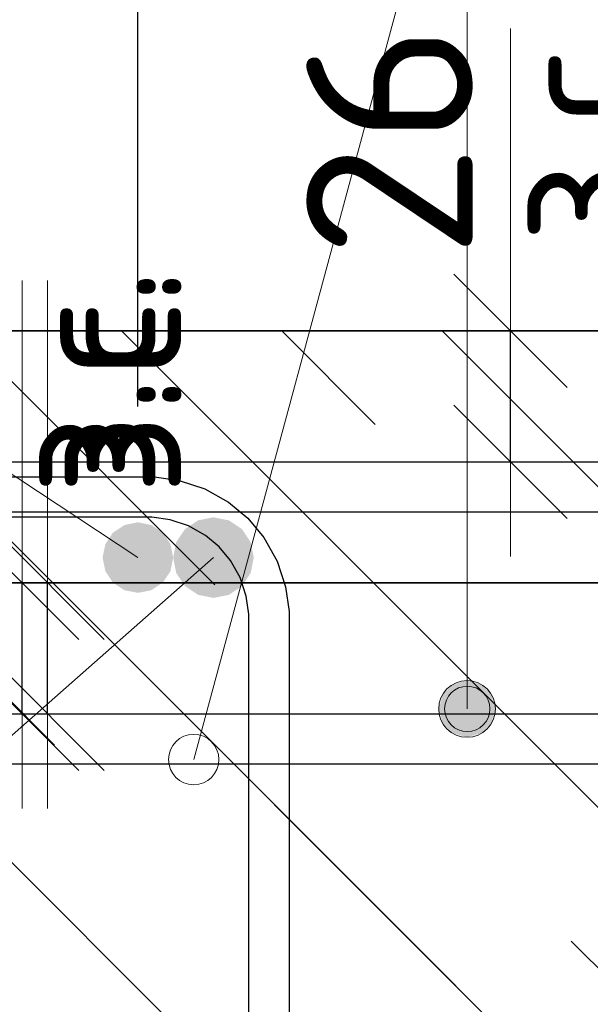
# Model space of a CAD drawing. Header units: metres. Extents: x -38 to 97, y -15 to 21.
# Tile 126 of 233: x 72.466 to 72.579, y 5.529 to 5.725. Entities that reach past the tile are written whole.
import ezdxf

# ---------------------------------------------------------------- set-up
doc = ezdxf.new("R2010")
doc.units = ezdxf.units.M
doc.header["$PDMODE"] = 65
for name, color, linetype, lineweight in [('XR$3$Арм. стержнями верхней зоны', 180, 'Continuous', 35), ('XR$3$Арм.стержн. Арматура края', 96, 'Continuous', 35), ('XR$3$Арм.стержн. Доп. арматура', 180, 'Continuous', 35), ('XR$3$Арм.стержн. Хомут', 240, 'Continuous', 35), ('XR$3$Арм.стержн.горизонт. 1', 180, 'Continuous', 35), ('XR$3$Размерная линия (1)', 7, 'Continuous', 13), ('XR$3$Размерная линия_ общее', 7, 'Continuous', 13), ('XR$4$Арм. стержнями верхней зоны', 180, 'Continuous', 35), ('XR$4$Арм.стержн. Арматура края', 96, 'Continuous', 35), ('XR$4$ВК__отв в полу 1-2 эт', 220, 'Continuous', 25), ('XR$4$Размерная линия_ общее', 7, 'Continuous', 13), ('XR$6$Арм. стержнями верхней зоны', 180, 'Continuous', 35), ('XR$6$Арм.стержн. Арматура края', 96, 'Continuous', 35), ('XR$6$ВК__отв в полу 1-2 эт', 220, 'Continuous', 25), ('XR$6$Размерная линия_ общее', 7, 'Continuous', 13)]:
    doc.layers.add(name, color=color, linetype=linetype, lineweight=lineweight)
doc.styles.add('ISOCPEUR', font='txt')
doc.dimstyles.new('DIMSTYLE_11', dxfattribs={"dimtxt": 0.033, "dimasz": 0.0375, "dimexe": 0, "dimexo": 0, "dimgap": 0.0165, "dimtad": 2, "dimdec": 0, "dimlfac": 1000, "dimrnd": 1, "dimzin": 12, "dimdsep": 46, "dimtxsty": 'ISOCPEUR', "dimblk1": 'ALL_ML_STRICH', "dimblk2": 'ALL_ML_STRICH', "dimsah": 1, "dimcen": 0, "dimclrd": 7, "dimclre": 256, "dimclrt": 7, "dimadec": 0, "dimazin": 0, "dimtfac": 1, "dimtdec": 0, "dimtix": 1, "dimtmove": 2, "dimatfit": 3, "dimfxl": 0, "dimtvp": 1.2, "dimtzin": 0, "dimlwd": 0, "dimlwe": -3, "dimarcsym": 0})
doc.dimstyles.new('DIMSTYLE_23', dxfattribs={"dimtxt": 0.03, "dimasz": 0.03, "dimexe": 0, "dimexo": 0, "dimgap": 0.015, "dimtad": 2, "dimdec": 0, "dimlfac": 1000, "dimrnd": 5, "dimzin": 12, "dimdsep": 46, "dimtxsty": 'ISOCPEUR', "dimblk1": 'ALL_ML_STRICH', "dimblk2": 'ALL_ML_STRICH', "dimsah": 1, "dimcen": 0, "dimclrd": 7, "dimclre": 256, "dimclrt": 7, "dimadec": 0, "dimazin": 0, "dimtfac": 1, "dimtdec": 0, "dimtix": 1, "dimtmove": 2, "dimatfit": 3, "dimfxl": 0, "dimtvp": 1.2, "dimtzin": 0, "dimlwd": 0, "dimlwe": -3, "dimarcsym": 0})
pattern_1 = [(135, (0, 0), (-0.031819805, -0.031819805), [0.4, -0.05, 0, -0.05]), (135, (-0.01591, -0.01591), (-0.031819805, -0.031819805), [0.8, -0.1, 0.1, -0.1])]

# ---------------------------------------------------------------- blocks, each defined once
blk = doc.blocks.new('ALL_ML_STRICH')
at = {"color": 0, "linetype": 'ByBlock', "lineweight": -2}
for p, q in [((0, -0.5), (0, 0.5)), ((-0.3, -0.3), (0.3, 0.3)), ((-1, 0), (0.5, 0))]:
    blk.add_line(p, q, dxfattribs=at)
blk = doc.blocks.new('*D148')
at = {"layer": 'DEFPOINTS', "color": 7, "linetype": 'Continuous', "lineweight": 13, "transparency": 33554687}
for p in [(72.52365, 5.66307), (72.52365, 5.63707), (72.56364, 5.63707)]:
    blk.add_point(p, dxfattribs=at)
at = {"layer": 'XR$3$Размерная линия_ общее', "color": 253, "linetype": 'Continuous', "lineweight": -2, "true_color": 0xa0a0a0, "transparency": 33554687}
for p, q in [((72.54365, 5.66307), (72.56364, 5.66307)), ((72.54365, 5.63707), (72.56364, 5.63707))]:
    blk.add_line(p, q, dxfattribs=at)
at = {"layer": 'XR$3$Размерная линия_ общее', "color": 7, "linetype": 'Continuous', "lineweight": -2, "transparency": 33554687}
blk.add_line((72.56364, 5.63707), (72.56364, 5.66307), dxfattribs=at)
at = {"layer": 'XR$3$Размерная линия_ общее', "color": 7, "linetype": 'Continuous', "lineweight": 13, "transparency": 33554687, "xscale": 0.0375, "yscale": 0.0375, "zscale": 0.0375}
for p, rotation in [((72.56364, 5.66307), 90), ((72.56364, 5.63707), 270)]:
    blk.add_blockref('ALL_ML_STRICH', p, dxfattribs=dict(at, rotation=rotation))
at = {"layer": 'XR$3$Размерная линия_ общее', "color": 7, "linetype": 'Continuous', "lineweight": 13, "transparency": 33554687, "insert": (72.56317, 5.68043), "char_height": 0.027, "width": 0.00135, "attachment_point": 1, "rotation": 90, "line_spacing_factor": 0.60241, "style": 'ISOCPEUR'}
blk.add_mtext('з.с.', dxfattribs=at)
at = {"layer": 'XR$3$Размерная линия_ общее', "color": 7, "linetype": 'Continuous', "lineweight": 13, "transparency": 33554687, "insert": (72.53964, 5.70079), "char_height": 0.033, "width": 0.066, "attachment_point": 5, "rotation": 90, "style": 'ISOCPEUR'}
blk.add_mtext('\\A1;{26}', dxfattribs=at)
blk = doc.blocks.new('*D151')
at = {"layer": 'DEFPOINTS', "color": 7, "linetype": 'Continuous', "lineweight": 13, "transparency": 33554687}
for p in [(72.43463, 5.74681), (72.43463, 5.62807), (72.4897, 5.62807)]:
    blk.add_point(p, dxfattribs=at)
at = {"layer": 'XR$3$Размерная линия (1)', "color": 9, "linetype": 'Continuous', "lineweight": -2, "true_color": 0xc7c7c7, "transparency": 33554687}
for p, q in [((72.43463, 5.64807), (72.43463, 5.74681)), ((72.4897, 5.64807), (72.4897, 5.74681))]:
    blk.add_line(p, q, dxfattribs=at)
at = {"layer": 'XR$3$Размерная линия (1)', "color": 7, "linetype": 'Continuous', "lineweight": -2, "transparency": 33554687}
blk.add_line((72.43463, 5.74681), (72.4897, 5.74681), dxfattribs=at)
at = {"layer": 'XR$3$Размерная линия (1)', "color": 7, "linetype": 'Continuous', "lineweight": 13, "transparency": 33554687, "xscale": 0.03, "yscale": 0.03, "zscale": 0.03, "rotation": 180}
blk.add_blockref('ALL_ML_STRICH', (72.43463, 5.74681), dxfattribs=at)
at = {"layer": 'XR$3$Размерная линия (1)', "color": 7, "linetype": 'Continuous', "lineweight": 13, "transparency": 33554687, "xscale": 0.03, "yscale": 0.03, "zscale": 0.03}
blk.add_blockref('ALL_ML_STRICH', (72.4897, 5.74681), dxfattribs=at)
at = {"layer": 'XR$3$Размерная линия (1)', "color": 7, "linetype": 'Continuous', "lineweight": 13, "transparency": 33554687, "insert": (72.53632, 5.76949), "char_height": 0.03, "width": 0.06, "attachment_point": 5, "style": 'ISOCPEUR'}
blk.add_mtext('\\A1;{55}', dxfattribs=at)
blk = doc.blocks.new('*D500')
at = {"layer": 'DEFPOINTS', "color": 7, "linetype": 'Continuous', "lineweight": 13, "transparency": 33554687}
for p in [(72.43181, 5.61305), (72.43181, 5.58705), (72.47179, 5.58705)]:
    blk.add_point(p, dxfattribs=at)
at = {"layer": 'XR$4$Размерная линия_ общее', "color": 253, "linetype": 'Continuous', "lineweight": -2, "true_color": 0xa0a0a0, "transparency": 33554687}
for p, q in [((72.45181, 5.61305), (72.47179, 5.61305)), ((72.45181, 5.58705), (72.47179, 5.58705))]:
    blk.add_line(p, q, dxfattribs=at)
at = {"layer": 'XR$4$Размерная линия_ общее', "color": 7, "linetype": 'Continuous', "lineweight": -2, "transparency": 33554687}
blk.add_line((72.47179, 5.58705), (72.47179, 5.61305), dxfattribs=at)
at = {"layer": 'XR$4$Размерная линия_ общее', "color": 7, "linetype": 'Continuous', "lineweight": 13, "transparency": 33554687, "xscale": 0.0375, "yscale": 0.0375, "zscale": 0.0375}
for p, rotation in [((72.47179, 5.61305), 90), ((72.47179, 5.58705), 270)]:
    blk.add_blockref('ALL_ML_STRICH', p, dxfattribs=dict(at, rotation=rotation))
at = {"layer": 'XR$4$Размерная линия_ общее', "color": 7, "linetype": 'Continuous', "lineweight": 13, "transparency": 33554687, "insert": (72.47133, 5.63042), "char_height": 0.027, "width": 0.00135, "attachment_point": 1, "rotation": 90, "line_spacing_factor": 0.60241, "style": 'ISOCPEUR'}
blk.add_mtext('з.с.', dxfattribs=at)
at = {"layer": 'XR$4$Размерная линия_ общее', "color": 7, "linetype": 'Continuous', "lineweight": 13, "transparency": 33554687, "insert": (72.44779, 5.65078), "char_height": 0.033, "width": 0.066, "attachment_point": 5, "rotation": 90, "style": 'ISOCPEUR'}
blk.add_mtext('\\A1;{26}', dxfattribs=at)
blk = doc.blocks.new('*D799')
at = {"layer": 'DEFPOINTS', "color": 7, "linetype": 'Continuous', "lineweight": 13, "transparency": 33554687}
for p in [(72.42673, 5.61305), (72.42673, 5.58705), (72.46671, 5.58705)]:
    blk.add_point(p, dxfattribs=at)
at = {"layer": 'XR$6$Размерная линия_ общее', "color": 253, "linetype": 'Continuous', "lineweight": -2, "true_color": 0xa0a0a0, "transparency": 33554687}
for p, q in [((72.44673, 5.61305), (72.46671, 5.61305)), ((72.44673, 5.58705), (72.46671, 5.58705))]:
    blk.add_line(p, q, dxfattribs=at)
at = {"layer": 'XR$6$Размерная линия_ общее', "color": 7, "linetype": 'Continuous', "lineweight": -2, "transparency": 33554687}
blk.add_line((72.46671, 5.58705), (72.46671, 5.61305), dxfattribs=at)
at = {"layer": 'XR$6$Размерная линия_ общее', "color": 7, "linetype": 'Continuous', "lineweight": 13, "transparency": 33554687, "xscale": 0.0375, "yscale": 0.0375, "zscale": 0.0375}
for p, rotation in [((72.46671, 5.61305), 90), ((72.46671, 5.58705), 270)]:
    blk.add_blockref('ALL_ML_STRICH', p, dxfattribs=dict(at, rotation=rotation))
at = {"layer": 'XR$6$Размерная линия_ общее', "color": 7, "linetype": 'Continuous', "lineweight": 13, "transparency": 33554687, "insert": (72.46625, 5.63042), "char_height": 0.027, "width": 0.00135, "attachment_point": 1, "rotation": 90, "line_spacing_factor": 0.60241, "style": 'ISOCPEUR'}
blk.add_mtext('з.с.', dxfattribs=at)
at = {"layer": 'XR$6$Размерная линия_ общее', "color": 7, "linetype": 'Continuous', "lineweight": 13, "transparency": 33554687, "insert": (72.44271, 5.65078), "char_height": 0.033, "width": 0.066, "attachment_point": 5, "rotation": 90, "style": 'ISOCPEUR'}
blk.add_mtext('\\A1;{26}', dxfattribs=at)

msp = doc.modelspace()

# ---------------------------------------------------------------- hatches: boundary and pattern name
at = {"linetype": 'Continuous', "lineweight": 25, "transparency": 33554687}
h = msp.add_hatch(dxfattribs=at)
h.set_pattern_fill('__________540', scale=0.015, style=0, pattern_type=2)
h.set_pattern_definition(pattern_1)
h.paths.add_polyline_path([(72.5447, 5.66307), (72.2947, 5.66307), (72.2947, 5.36307), (72.5447, 5.36307)], flags=0)
h = msp.add_hatch(dxfattribs=at)
h.set_pattern_fill('__________540', scale=0.015, style=0, pattern_type=2)
h.set_pattern_definition(pattern_1)
h.paths.add_polyline_path([(72.5447, 5.66307), (72.5447, 5.46307), (72.68855, 5.46307), (72.68855, 5.66307)], flags=0)
at = {"linetype": 'Continuous', "lineweight": 13, "transparency": 33554687}
h = msp.add_hatch(dxfattribs=at)
h.set_pattern_fill('__________540', scale=0.015, style=0, pattern_type=2)
h.set_pattern_definition(pattern_1)
h.paths.add_polyline_path([(72.20078, 5.61305), (72.20078, 5.41305), (72.63295, 5.41305), (72.63295, 5.61305)], flags=0)
h = msp.add_hatch(dxfattribs=at)
h.set_pattern_fill('__________540', scale=0.015, style=0, pattern_type=2)
h.set_pattern_definition(pattern_1)
h.paths.add_polyline_path([(72.20078, 5.61305), (72.20078, 5.41305), (72.63295, 5.41305), (72.63295, 5.61305)], flags=0)
at = {"layer": 'XR$3$Арм.стержн. Доп. арматура', "linetype": 'Continuous', "lineweight": 50, "transparency": 33554687}
msp.add_hatch(color=7, dxfattribs=at).paths.add_polyline_path([(72.4967, 5.61807), (72.49617, 5.62075), (72.49465, 5.62302), (72.49238, 5.62453), (72.4897, 5.62507), (72.48702, 5.62453), (72.48475, 5.62302), (72.48324, 5.62075), (72.4827, 5.61807), (72.48324, 5.61539), (72.48475, 5.61312), (72.48702, 5.6116), (72.4897, 5.61107), (72.49238, 5.6116), (72.49465, 5.61312), (72.49617, 5.61539)])
at = {"layer": 'XR$3$Арм.стержн.горизонт. 1', "linetype": 'Continuous', "lineweight": 50, "transparency": 33554687}
msp.add_hatch(color=7, dxfattribs=at).paths.add_polyline_path([(72.5127, 5.61807), (72.51209, 5.62113), (72.51036, 5.62372), (72.50776, 5.62546), (72.5047, 5.62607), (72.50164, 5.62546), (72.49905, 5.62372), (72.49731, 5.62113), (72.4967, 5.61807), (72.49731, 5.61501), (72.49905, 5.61241), (72.50164, 5.61068), (72.5047, 5.61007), (72.50776, 5.61068), (72.51036, 5.61241), (72.51209, 5.61501)])
at = {"layer": 'XR$4$Арм. стержнями верхней зоны', "linetype": 'Continuous', "lineweight": 13, "transparency": 33554687}
for points in [[(72.55785, 5.59289), (72.55222, 5.59289), (72.5502, 5.59087)], [(72.55785, 5.59289), (72.5502, 5.59087), (72.55987, 5.59087)], [(72.55222, 5.59289), (72.55785, 5.59289), (72.55503, 5.59368)], [(72.55987, 5.59087), (72.5502, 5.59087), (72.54941, 5.58805)], [(72.55987, 5.59087), (72.54941, 5.58805), (72.56066, 5.58805)], [(72.56066, 5.58805), (72.54941, 5.58805), (72.5502, 5.58524)], [(72.56066, 5.58805), (72.5502, 5.58524), (72.55987, 5.58524)], [(72.55987, 5.58524), (72.5502, 5.58524), (72.55222, 5.58322)], [(72.55987, 5.58524), (72.55222, 5.58322), (72.55785, 5.58322)], [(72.55785, 5.58322), (72.55222, 5.58322), (72.55503, 5.58243)]]:
    msp.add_hatch(color=7, dxfattribs=at).paths.add_polyline_path(points)
at = {"layer": 'XR$6$Арм. стержнями верхней зоны', "linetype": 'Continuous', "lineweight": 13, "transparency": 33554687}
for points in [[(72.55282, 5.59192), (72.55732, 5.59192), (72.55507, 5.59255)], [(72.55894, 5.5903), (72.5512, 5.5903), (72.55057, 5.58805)], [(72.55894, 5.5903), (72.55057, 5.58805), (72.55957, 5.58805)], [(72.55732, 5.59192), (72.55282, 5.59192), (72.5512, 5.5903)], [(72.55732, 5.59192), (72.5512, 5.5903), (72.55894, 5.5903)], [(72.55957, 5.58805), (72.55057, 5.58805), (72.5512, 5.5858)], [(72.55957, 5.58805), (72.5512, 5.5858), (72.55894, 5.5858)], [(72.55894, 5.5858), (72.5512, 5.5858), (72.55282, 5.58418)], [(72.55894, 5.5858), (72.55282, 5.58418), (72.55732, 5.58418)], [(72.55732, 5.58418), (72.55282, 5.58418), (72.55507, 5.58355)]]:
    msp.add_hatch(color=7, dxfattribs=at).paths.add_polyline_path(points)

# ---------------------------------------------------------------- linework, layer by layer
at = {"color": 7, "linetype": 'Continuous', "lineweight": 13, "transparency": 33554687}
for p, q in [((72.56364, 5.66307), (72.56364, 5.72307)), ((72.46671, 5.61305), (72.46671, 5.67305)), ((72.47179, 5.61305), (72.47179, 5.67305))]:
    msp.add_line(p, q, dxfattribs=at)
at = {"color": 7, "linetype": 'Continuous', "lineweight": 35, "transparency": 33554687}
for p, q in [((72.5447, 5.66307), (72.2947, 5.66307)), ((72.68855, 5.66307), (72.5447, 5.66307)), ((72.63295, 5.61305), (72.20078, 5.61305)), ((72.63295, 5.61305), (72.20078, 5.61305))]:
    msp.add_line(p, q, dxfattribs=at)
at = {"color": 7, "linetype": 'Continuous', "lineweight": 13, "transparency": 33554687}
msp.add_circle((72.50078, 5.578), 0.005, dxfattribs=at)
msp.add_circle((72.50078, 5.578), 0.005, dxfattribs=at)
at = {"layer": 'XR$3$Арм. стержнями верхней зоны', "color": 4, "linetype": 'Continuous', "lineweight": 25, "transparency": 33554687}
msp.add_lwpolyline([(72.3197, 5.63707), (72.69355, 5.63707), (72.69355, 5.62707), (72.3197, 5.62707), (72.3197, 5.63707)], dxfattribs=at)
at = {"layer": 'XR$3$Арм.стержн. Арматура края', "color": 4, "linetype": 'Continuous', "lineweight": 25, "transparency": 33554687}
for points in [[(72.35299, 5.63707), (72.69355, 5.63707), (72.69355, 5.62707)], [(72.69355, 5.62707), (72.35368, 5.62707)]]:
    msp.add_lwpolyline(points, dxfattribs=at)
at = {"layer": 'XR$3$Арм.стержн. Доп. арматура', "color": 7, "linetype": 'Continuous', "lineweight": 13, "transparency": 33554687}
msp.add_line((72.20264, 5.80808), (72.4897, 5.61807), dxfattribs=at)
at = {"layer": 'XR$3$Арм.стержн. Хомут', "color": 40, "linetype": 'Continuous', "lineweight": 25, "transparency": 33554687}
for points in [[(72.34634, 5.63407), (72.49303, 5.63407), (72.49791, 5.63339), (72.50299, 5.63171), (72.50766, 5.62909), (72.51151, 5.62588), (72.51473, 5.62203), (72.51735, 5.61735), (72.51902, 5.61227), (72.5197, 5.60739), (72.5197, 5.41474), (72.51902, 5.40986), (72.51735, 5.40478), (72.51473, 5.40011), (72.51151, 5.39626), (72.50766, 5.39304), (72.50299, 5.39042), (72.49791, 5.38875), (72.49303, 5.38807), (72.34634, 5.38807)], [(72.34634, 5.63407), (72.49303, 5.63407), (72.49791, 5.63339), (72.50299, 5.63171), (72.50766, 5.62909), (72.51151, 5.62588), (72.51473, 5.62203), (72.51735, 5.61735), (72.51902, 5.61227), (72.5197, 5.60739), (72.5197, 5.41474), (72.51902, 5.40986), (72.51735, 5.40478), (72.51473, 5.40011), (72.51151, 5.39626), (72.50766, 5.39304), (72.50299, 5.39042), (72.49791, 5.38875), (72.49303, 5.38807), (72.34634, 5.38807)], [(72.34634, 5.63407), (72.49303, 5.63407), (72.49791, 5.63339), (72.50299, 5.63171), (72.50766, 5.62909), (72.51151, 5.62588), (72.51473, 5.62203), (72.51735, 5.61735), (72.51902, 5.61227), (72.5197, 5.60739), (72.5197, 5.41474), (72.51902, 5.40986), (72.51735, 5.40478), (72.51473, 5.40011), (72.51151, 5.39626), (72.50766, 5.39304), (72.50299, 5.39042), (72.49791, 5.38875), (72.49303, 5.38807), (72.34634, 5.38807)], [(72.3469, 5.39607), (72.49247, 5.39607), (72.49609, 5.39657), (72.49975, 5.39778), (72.5031, 5.39966), (72.50583, 5.40194), (72.50811, 5.40467), (72.50999, 5.40802), (72.5112, 5.41168), (72.5117, 5.4153), (72.5117, 5.60684), (72.5112, 5.61045), (72.50999, 5.61411), (72.50811, 5.61747), (72.50583, 5.6202), (72.5031, 5.62248), (72.49975, 5.62436), (72.49609, 5.62556), (72.49247, 5.62607), (72.3469, 5.62607)], [(72.3469, 5.39607), (72.49247, 5.39607), (72.49609, 5.39657), (72.49975, 5.39778), (72.5031, 5.39966), (72.50583, 5.40194), (72.50811, 5.40467), (72.50999, 5.40802), (72.5112, 5.41168), (72.5117, 5.4153), (72.5117, 5.60684), (72.5112, 5.61045), (72.50999, 5.61411), (72.50811, 5.61747), (72.50583, 5.6202), (72.5031, 5.62248), (72.49975, 5.62436), (72.49609, 5.62556), (72.49247, 5.62607), (72.3469, 5.62607)], [(72.3469, 5.39607), (72.49247, 5.39607), (72.49609, 5.39657), (72.49975, 5.39778), (72.5031, 5.39966), (72.50583, 5.40194), (72.50811, 5.40467), (72.50999, 5.40802), (72.5112, 5.41168), (72.5117, 5.4153), (72.5117, 5.60684), (72.5112, 5.61045), (72.50999, 5.61411), (72.50811, 5.61747), (72.50583, 5.6202), (72.5031, 5.62248), (72.49975, 5.62436), (72.49609, 5.62556), (72.49247, 5.62607), (72.3469, 5.62607)]]:
    msp.add_lwpolyline(points, dxfattribs=at)
at = {"layer": 'XR$3$Арм.стержн.горизонт. 1', "color": 7, "linetype": 'Continuous', "lineweight": 13, "transparency": 33554687}
msp.add_line((72.11391, 5.27357), (72.5047, 5.61807), dxfattribs=at)
at = {"layer": 'XR$4$Арм. стержнями верхней зоны', "color": 7, "linetype": 'Continuous', "lineweight": 13, "transparency": 33554687}
for p, q in [((72.55503, 5.7786), (72.55503, 5.58805)), ((72.55503, 5.59368), (72.55503, 5.59368)), ((72.54941, 5.58805), (72.54941, 5.58805)), ((72.56066, 5.58805), (72.56066, 5.58805)), ((72.55503, 5.58243), (72.55503, 5.58243))]:
    msp.add_line(p, q, dxfattribs=at)
at = {"layer": 'XR$4$Арм. стержнями верхней зоны', "color": 4, "linetype": 'Continuous', "lineweight": 25, "transparency": 33554687}
msp.add_lwpolyline([(72.22578, 5.58705), (72.63795, 5.58705), (72.63795, 5.57705), (72.22578, 5.57705), (72.22578, 5.58705)], dxfattribs=at)
at = {"layer": 'XR$4$Арм. стержнями верхней зоны', "color": 7, "linetype": 'Continuous', "lineweight": 13, "transparency": 33554687}
msp.add_circle((72.55503, 5.58805), 0.00563, dxfattribs=at)
at = {"layer": 'XR$4$Арм.стержн. Арматура края', "color": 4, "linetype": 'Continuous', "lineweight": 25, "transparency": 33554687}
msp.add_lwpolyline([(72.25434, 5.58705), (72.63795, 5.58705), (72.63795, 5.57705), (72.25504, 5.57705)], dxfattribs=at)
at = {"layer": 'XR$4$ВК__отв в полу 1-2 эт', "color": 7, "linetype": 'Continuous', "lineweight": 13, "transparency": 33554687}
msp.add_line((72.50078, 5.578), (72.55503, 5.7786), dxfattribs=at)
at = {"layer": 'XR$6$Арм. стержнями верхней зоны', "color": 7, "linetype": 'Continuous', "lineweight": 13, "transparency": 33554687}
for p, q in [((72.55507, 5.77758), (72.55507, 5.58805)), ((72.55507, 5.59255), (72.55507, 5.59255)), ((72.55057, 5.58805), (72.55057, 5.58805)), ((72.55957, 5.58805), (72.55957, 5.58805)), ((72.55507, 5.58355), (72.55507, 5.58355))]:
    msp.add_line(p, q, dxfattribs=at)
at = {"layer": 'XR$6$Арм. стержнями верхней зоны', "color": 4, "linetype": 'Continuous', "lineweight": 25, "transparency": 33554687}
msp.add_lwpolyline([(72.22578, 5.58705), (72.63795, 5.58705), (72.63795, 5.57705), (72.22578, 5.57705), (72.22578, 5.58705)], dxfattribs=at)
at = {"layer": 'XR$6$Арм. стержнями верхней зоны', "color": 7, "linetype": 'Continuous', "lineweight": 13, "transparency": 33554687}
msp.add_circle((72.55507, 5.58805), 0.0045, dxfattribs=at)
at = {"layer": 'XR$6$Арм.стержн. Арматура края', "color": 4, "linetype": 'Continuous', "lineweight": 25, "transparency": 33554687}
msp.add_lwpolyline([(72.25434, 5.58705), (72.63795, 5.58705), (72.63795, 5.57705), (72.25504, 5.57705)], dxfattribs=at)
at = {"layer": 'XR$6$ВК__отв в полу 1-2 эт', "color": 7, "linetype": 'Continuous', "lineweight": 13, "transparency": 33554687}
msp.add_line((72.50078, 5.578), (72.55503, 5.7786), dxfattribs=at)

# ---------------------------------------------------------------- dimensions: what is measured, and where the dimension line sits
at = {"layer": 'XR$3$Размерная линия (1)', "color": 7, "linetype": 'Continuous', "lineweight": 13, "transparency": 33554687}
dim = msp.add_linear_dim(base=(72.4897, 5.74681), p1=(72.43463, 5.64807), p2=(72.4897, 5.64807), dimstyle='DIMSTYLE_23', override={"dimpost": '<>', "dimclrd": 7, "dimclre": 9, "dimclrt": 7, "dimlwd": 0, "dimlwe": 65533}, dxfattribs=at)
dim.commit()
dim.dimension.update_dxf_attribs({"geometry": '*D151', "text_midpoint": (72.53632, 5.76949), "dimtype": 160})
at = {"layer": 'XR$3$Размерная линия_ общее', "color": 7, "linetype": 'Continuous', "lineweight": 13, "transparency": 33554687}
dim = msp.add_linear_dim(base=(72.56364, 5.66307), p1=(72.54365, 5.63707), p2=(72.54365, 5.66307), angle=90, text='<>\\Xз.с.', dimstyle='DIMSTYLE_11', override={"dimpost": '<>', "dimclrd": 7, "dimclre": 253, "dimclrt": 7, "dimlwd": 0, "dimlwe": 65533}, dxfattribs=at)
dim.commit()
dim.dimension.update_dxf_attribs({"geometry": '*D148', "text_midpoint": (72.53964, 5.70079), "dimtype": 160})
at = {"layer": 'XR$4$Размерная линия_ общее', "color": 7, "linetype": 'Continuous', "lineweight": 13, "transparency": 33554687}
dim = msp.add_linear_dim(base=(72.47179, 5.61305), p1=(72.45181, 5.58705), p2=(72.45181, 5.61305), angle=90, text='<>\\Xз.с.', dimstyle='DIMSTYLE_11', override={"dimpost": '<>', "dimclrd": 7, "dimclre": 253, "dimclrt": 7, "dimlwd": 0, "dimlwe": 65533}, dxfattribs=at)
dim.commit()
dim.dimension.update_dxf_attribs({"geometry": '*D500', "text_midpoint": (72.44779, 5.65078), "dimtype": 160})
at = {"layer": 'XR$6$Размерная линия_ общее', "color": 7, "linetype": 'Continuous', "lineweight": 13, "transparency": 33554687}
dim = msp.add_linear_dim(base=(72.46671, 5.61305), p1=(72.44673, 5.58705), p2=(72.44673, 5.61305), angle=90, text='<>\\Xз.с.', dimstyle='DIMSTYLE_11', override={"dimpost": '<>', "dimclrd": 7, "dimclre": 253, "dimclrt": 7, "dimlwd": 0, "dimlwe": 65533}, dxfattribs=at)
dim.commit()
dim.dimension.update_dxf_attribs({"geometry": '*D799', "text_midpoint": (72.44271, 5.65078), "dimtype": 160})

doc.saveas('drawing.dxf')
